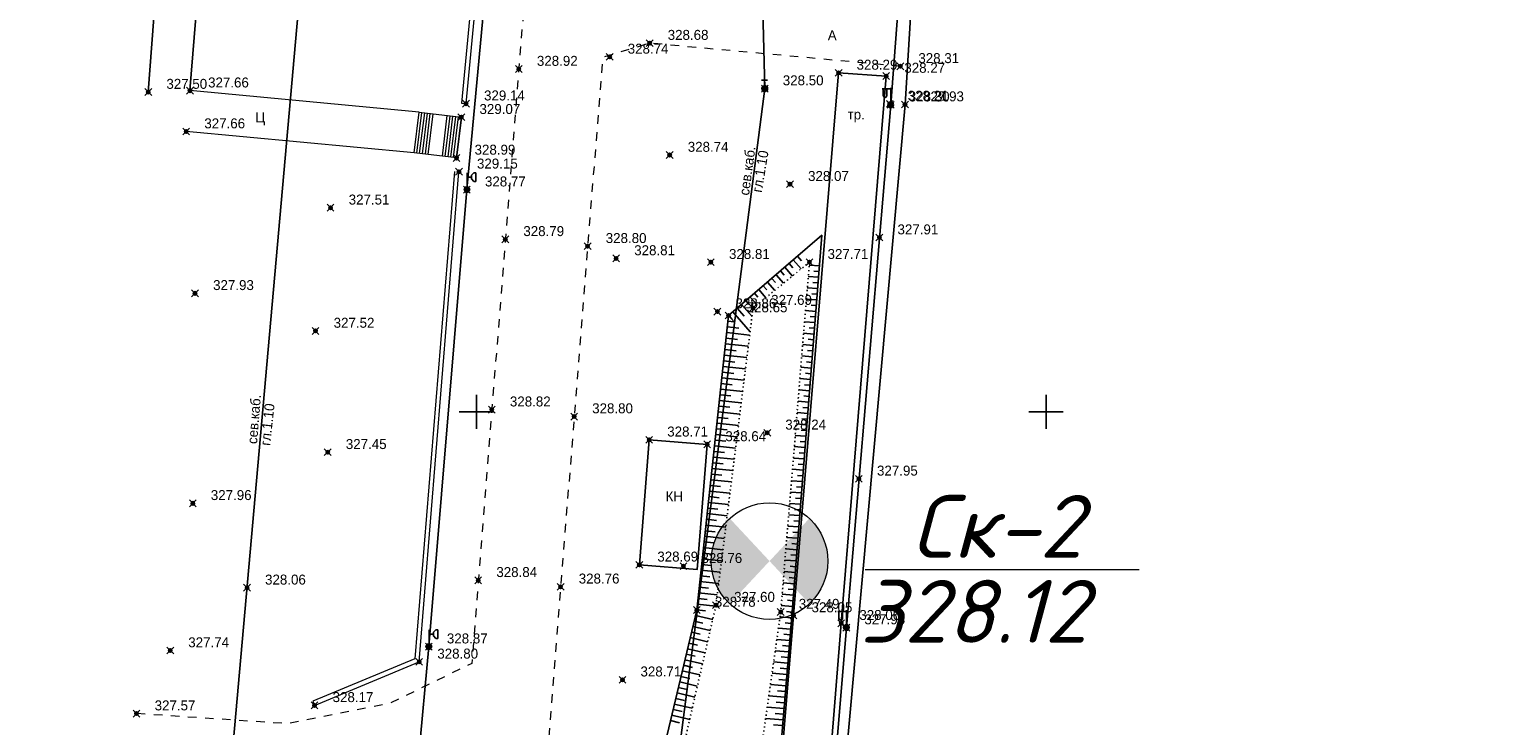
# Model space of a CAD drawing. Header units: metres. Extents: x 707528 to 709248, y 4308395 to 4311045.
# Tile 74 of 104: x 708239 to 708367, y 4310118 to 4310179. Entities that reach past the tile are written whole.
import ezdxf

# ---------------------------------------------------------------- set-up
doc = ezdxf.new("R2010")
doc.units = ezdxf.units.M
doc.header["$LTSCALE"] = 0.5
doc.header["$PDMODE"] = 35
doc.header["$PDSIZE"] = 0.3
for name, pattern in [('Auto_Street_NotBorder_Line_m1', [3, 1.5, -1.5]), ('ДОРОГИ_СТРОЯЩ', [9, 8, -1]), ('Контура низ откосов  Штриховая 0.1-0.5 - - - - - - -', [0.6, 0.1, -0.5])]:
    doc.linetypes.add(name, pattern=pattern)
for name, color, linetype in [('(001) Сетка', 92, 'Continuous'), ('(004) Точки рельефа', 7, 'Continuous'), ('(007) Здания', 7, 'Continuous'), ('(013) Газ', 30, 'ИК_Газопровод -------г--------'), ('(016) Кабель', 1, 'Continuous'), ('(019) Связь', 3, 'ИК_КАБ_СВЯЗИ'), ('(022) Возд. Линии', 7, 'Continuous'), ('(025) Дорога', 7, 'Continuous'), ('(030) Болота', 7, 'Continuous'), ('(035) Откосы', 7, 'Continuous')]:
    doc.layers.add(name, color=color, linetype=linetype)
doc.layers.add('AUTO#_ROADS_EXIST_L', color=7, linetype='Continuous', lineweight=15, true_color=0x000000)
doc.layers.add('TRASSA', color=5, linetype='Continuous', lineweight=60)
doc.styles.add('BM-431', font='txt')
doc.styles.add('D-431', font='txt')
doc.styles.add('P-131', font='txt')
doc.styles.add('S', font='txtwr', dxfattribs={"oblique": 15})
doc.styles.get("Standard").update_dxf_attribs({"font": 'txt.shx'})
doc.styles.add('ГОСТ', font='isocpeui.ttf')
doc.linetypes.add('GAZ_VOZDUSH', pattern='A,1,-2,["~",Standard,S=3,R=0,X=-1.5,Y=-1.5],-1,10', length=14)
doc.linetypes.add('ИК_Газопровод -------г--------', pattern='A,9,-0.6,["Г",Standard,S=1.2,R=0,X=0,Y=-0.6],-1.2', length=10.8)
doc.linetypes.add('ИК_КАБ_СВЯЗИ', pattern='A,4,["o",Standard,S=0.5,R=0,X=0,Y=-0.125],4,-2', length=10)
doc.linetypes.add('ИК_Э_КАБ_ВН', pattern='A,8,-2,["<<",Standard,S=1,R=0,X=0,Y=-0.5],8,[">>",Standard,S=1,R=0,X=-1,Y=-0.5],-2', length=20)
doc.linetypes.add('ИК_Э_КАБ_НН', pattern='A,8,-2,["<",Standard,S=1,R=0,X=0,Y=-0.5],8,[">",Standard,S=1,R=0,X=-0.5,Y=-0.5],-2', length=20)

# ---------------------------------------------------------------- blocks, each defined once
blk = doc.blocks.new('*X145')
at = {"color": 0}
for p, q in [((9.51, 5.12), (10.48, 5.12)), ((9.52, 5.16), (10.47, 5.16)), ((9.52, 5.15), (10.47, 5.15)), ((9.52, 5.14), (10.47, 5.14)), ((9.52, 5.13), (10.48, 5.13)), ((9.53, 5.18), (10.46, 5.18)), ((9.53, 5.17), (10.46, 5.17)), ((9.54, 5.2), (10.45, 5.2)), ((9.54, 5.19), (10.46, 5.19)), ((9.55, 5.22), (10.44, 5.22)), ((9.55, 5.21), (10.45, 5.21)), ((9.56, 5.24), (10.43, 5.24)), ((9.56, 5.23), (10.44, 5.23)), ((9.57, 5.26), (10.42, 5.26)), ((9.57, 5.25), (10.43, 5.25)), ((9.58, 5.27), (10.41, 5.27)), ((9.59, 5.29), (10.4, 5.29)), ((9.59, 5.28), (10.41, 5.28)), ((9.6, 5.3), (10.39, 5.3)), ((9.61, 5.31), (10.38, 5.31)), ((9.62, 5.32), (10.37, 5.32)), ((9.63, 5.33), (10.37, 5.33)), ((9.64, 5.34), (10.36, 5.34)), ((9.65, 5.35), (10.35, 5.35)), ((9.66, 5.36), (10.34, 5.36)), ((9.67, 5.37), (10.32, 5.37)), ((9.68, 5.38), (10.31, 5.38)), ((9.69, 5.39), (10.3, 5.39)), ((9.71, 5.4), (10.29, 5.4)), ((9.72, 5.41), (10.27, 5.41)), ((9.74, 5.42), (10.26, 5.42)), ((9.75, 5.43), (10.24, 5.43)), ((9.77, 5.44), (10.22, 5.44)), ((9.79, 5.45), (10.2, 5.45)), ((9.82, 5.46), (10.18, 5.46)), ((9.85, 5.47), (10.15, 5.47)), ((9.88, 5.48), (10.11, 5.48)), ((9.94, 5.49), (10.05, 5.49)), ((9.5, 5.08), (10.49, 5.08)), ((9.5, 5.07), (10.49, 5.07)), ((9.5, 5.06), (10.49, 5.06)), ((9.5, 5.05), (10.49, 5.05)), ((9.5, 5.04), (10.49, 5.04)), ((9.5, 5.03), (10.49, 5.03)), ((9.5, 5.02), (10.5, 5.02)), ((9.5, 5.01), (10.5, 5.01)), ((9.5, 5), (10.5, 5)), ((9.5, 4.99), (10.5, 4.99)), ((9.5, 4.98), (10.5, 4.98)), ((9.5, 4.97), (10.5, 4.97)), ((9.5, 4.96), (10.49, 4.96)), ((9.5, 4.95), (10.49, 4.95)), ((9.5, 4.94), (10.49, 4.94)), ((9.5, 4.93), (10.49, 4.93)), ((9.5, 4.92), (10.49, 4.92)), ((9.5, 4.91), (10.49, 4.91)), ((9.5, 4.9), (10.49, 4.9)), ((9.51, 5.11), (10.48, 5.11)), ((9.51, 5.1), (10.48, 5.1)), ((9.51, 5.09), (10.49, 5.09)), ((9.51, 4.89), (10.49, 4.89)), ((9.51, 4.88), (10.48, 4.88)), ((9.51, 4.87), (10.48, 4.87)), ((9.51, 4.86), (10.48, 4.86)), ((9.52, 4.85), (10.48, 4.85)), ((9.52, 4.84), (10.47, 4.84)), ((9.52, 4.83), (10.47, 4.83)), ((9.53, 4.82), (10.47, 4.82)), ((9.53, 4.81), (10.46, 4.81)), ((9.53, 4.8), (10.46, 4.8)), ((9.54, 4.79), (10.45, 4.79)), ((9.54, 4.78), (10.45, 4.78)), ((9.55, 4.77), (10.44, 4.77)), ((9.55, 4.76), (10.44, 4.76)), ((9.56, 4.75), (10.43, 4.75)), ((9.56, 4.74), (10.43, 4.74)), ((9.57, 4.73), (10.42, 4.73)), ((9.58, 4.72), (10.41, 4.72)), ((9.58, 4.71), (10.41, 4.71)), ((9.59, 4.7), (10.4, 4.7)), ((9.6, 4.69), (10.39, 4.69)), ((9.61, 4.68), (10.39, 4.68)), ((9.61, 4.67), (10.38, 4.67)), ((9.62, 4.66), (10.37, 4.66)), ((9.63, 4.65), (10.36, 4.65)), ((9.64, 4.64), (10.35, 4.64)), ((9.65, 4.63), (10.34, 4.63)), ((9.66, 4.62), (10.33, 4.62)), ((9.67, 4.61), (10.32, 4.61)), ((9.69, 4.6), (10.31, 4.6)), ((9.7, 4.59), (10.29, 4.59)), ((9.71, 4.58), (10.28, 4.58)), ((9.73, 4.57), (10.26, 4.57)), ((9.75, 4.56), (10.25, 4.56)), ((9.76, 4.55), (10.23, 4.55)), ((9.78, 4.54), (10.21, 4.54)), ((9.81, 4.53), (10.18, 4.53)), ((9.83, 4.52), (10.16, 4.52)), ((9.87, 4.51), (10.12, 4.51)), ((9.91, 4.5), (10.08, 4.5))]:
    blk.add_line(p, q, dxfattribs=at)
blk = doc.blocks.new('I01070')
at = {"color": 0}
blk.add_circle((0.05, 0.03), 0.5, dxfattribs=at)
blk.add_blockref('*X145', (-9.95, -4.96), dxfattribs=at)
blk = doc.blocks.new('I0195')
at = {"layer": '(016) Кабель', "color": 0, "linetype": 'ИК_Э_КАБ_ВН'}
for p, q in [((-0.275, 0.74), (0.225, 0.74)), ((-0.025, 0.24), (-0.025, 0.74))]:
    blk.add_line(p, q, dxfattribs=at)
at = {"layer": '(016) Кабель', "color": 0, "linetype": 'ИК_Э_КАБ_ВН', "xscale": 0.5, "yscale": 0.5, "zscale": 0.5}
blk.add_blockref('I01070', (-0.025, -0.01), dxfattribs=at)
blk = doc.blocks.new('U1111')
for p, q in [((0.1, 0.45), (0.1, 2.95)), ((1.28934, 2.95), (0.85, 2.51066)), ((1.6, 2.95), (1.28934, 2.95)), ((1.6, 2.95), (1.6, 1.45)), ((0, 0.05), (0.1, 0.05)), ((0, -0.05), (0, 0.05)), ((0.1, 2.2), (0.85, 2.2)), ((0.1, 0.05), (0.1, -0.05)), ((0.85, 2.51066), (0.85, 1.88934)), ((0.85, 1.88934), (1.28934, 1.45)), ((1.28934, 1.45), (1.6, 1.45)), ((0.1, -0.05), (0, -0.05))]:
    blk.add_line(p, q)
blk.add_lwpolyline([(0.55, 0), (0.3, 0.433013), (-0.2, 0.433013), (-0.45, 0), (-0.2, -0.433013), (0.3, -0.433013)], close=True)
at = {"color": 4, "style": 'S', "oblique": 15}
blk.add_attdef('Z', (1.142936, -1.391276), '', height=2, dxfattribs=at)
blk = doc.blocks.new('f')
at = {"layer": '(022) Возд. Линии'}
for points in [[(0, 0.25), (0, 1.5)], [(0, 1.4), (0.75, 1.4)]]:
    blk.add_lwpolyline(points, dxfattribs=at)
blk.add_lwpolyline([(0.4875, 0.65), (0.4875, 0.65, 0.41421356), (0.65, 0.8125), (0.65, 1.4), (0.325, 1.4), (0.325, 0.8125, 0.41421356)], format="xyb", close=True, dxfattribs=at)
blk.add_circle((0, 0), 0.25, dxfattribs=at)
blk = doc.blocks.new('Setka')
at = {"layer": '(001) Сетка'}
for p, q in [((0, 1.5), (0, -1.5)), ((-1.5, 0), (1.5, 0))]:
    blk.add_line(p, q, dxfattribs=at)
blk = doc.blocks.new('shzx')
at = {"layer": 'TRASSA', "lineweight": 40}
h = blk.add_hatch(color=6, dxfattribs=at)
h.dxf.hatch_style = 1
h.paths.add_polyline_path([(309713.189, 4326337.588, 0.208082), (309712.618, 4326336.277, 0.208082), (309713.189, 4326334.965), (309714.411, 4326336.277)])
h = blk.add_hatch(color=6, dxfattribs=at)
h.dxf.hatch_style = 1
h.paths.add_polyline_path([(309715.633, 4326337.588), (309714.411, 4326336.277), (309715.633, 4326334.965, 0.208082), (309716.204, 4326336.277, 0.208082)])
at = {"layer": '(030) Болота', "color": 6, "lineweight": 15}
blk.add_circle((309714.411, 4326336.277, 922.249), 1.793, dxfattribs=at)

msp = doc.modelspace()

# ---------------------------------------------------------------- linework, layer by layer
at = {"layer": '(007) Здания', "elevation": 328.35}
msp.add_lwpolyline([(708292.76, 4310131.8), (708293.63, 4310142.78), (708298.72, 4310142.38), (708297.85, 4310131.4)], close=True, dxfattribs=at)
at = {"layer": '(013) Газ', "linetype": 'GAZ_VOZDUSH', "elevation": 324.82, "flags": 128}
msp.add_lwpolyline([(708293.17, 4309888.33), (708293.43, 4309892.82), (708297.72, 4309952.74), (708299.67, 4309975.35), (708302.24, 4310005.24), (708309.53, 4310099.74), (708316.08, 4310172.22), (708316.82, 4310184.22), (708322.06, 4310238.18), (708325.31, 4310270.62), (708325.82, 4310282.59), (708330.36, 4310335.87), (708333.8, 4310369.81), (708336.8, 4310397.69), (708339.73, 4310444.65), (708351.36, 4310581.81), (708352.68, 4310593.82)], dxfattribs=at)
at = {"layer": '(016) Кабель', "linetype": 'ИК_Э_КАБ_НН', "flags": 128}
for points, elevation in [([(708148.16, 4308651.7), (708151.5, 4308692.41), (708155.95, 4308744.12), (708160.09, 4308792.08), (708165.82, 4308866.03), (708169.05, 4308905.96), (708172.4, 4308947.61), (708175.76, 4308988.14), (708178.98, 4309025.59), (708182.2, 4309063.2), (708185.81, 4309103.87), (708189.13, 4309144.32), (708192.28, 4309183.21), (708195.86, 4309224.8), (708198.74, 4309260.8), (708202.87, 4309309.74), (708206.45, 4309354.35), (708209.62, 4309392.71), (708214, 4309431.24), (708217.89, 4309470.55), (708222.29, 4309519.97), (708227.65, 4309584.99), (708230.7, 4309620.04), (708233.6, 4309650.66), (708236.61, 4309686.64), (708239.92, 4309725.26), (708242.96, 4309758.87), (708245.88, 4309791.49), (708249.04, 4309830.22), (708251.64, 4309862.09), (708254.55, 4309895.44), (708258.53, 4309939.87), (708262.1, 4309983.75), (708265.01, 4310017.02), (708267.69, 4310050.03), (708270.44, 4310083.37), (708274.29, 4310124.62), (708277.62, 4310164.75), (708280.24, 4310192.85), (708282.13, 4310214.07), (708285.19, 4310249.54), (708287.52, 4310279.26), (708289.72, 4310303.87), (708292.58, 4310337.27), (708295.61, 4310373.42), (708298.17, 4310403.78), (708301.1, 4310436.1), (708303.91, 4310468.22), (708306.25, 4310494.56), (708309.27, 4310529.23), (708312.33, 4310564.7), (708314.66, 4310594.42), (708316.85, 4310619.03), (708319.71, 4310652.44), (708322.75, 4310688.58), (708325.31, 4310718.94), (708328.24, 4310751.26), (708331.05, 4310783.38), (708331.61, 4310789.72)], 325.65), ([(708249.98, 4309448.25), (708250.82, 4309461.23), (708251.56, 4309472.59), (708252.37, 4309485.22), (708253.05, 4309496.01), (708253.79, 4309508.81), (708254.64, 4309521.64), (708255.64, 4309538.1), (708256.6, 4309553.52), (708257.47, 4309567.87), (708258.35, 4309582.75), (708259.41, 4309598.84), (708260.34, 4309614.66), (708261.4, 4309630.44), (708264.54, 4309650.76), (708266.18, 4309665.81), (708267.36, 4309680.25), (708268.37, 4309695.79), (708269.84, 4309708.97), (708271.83, 4309722.11), (708273.67, 4309736.3), (708275.51, 4309750.06), (708277.38, 4309764.17), (708281.75, 4309793.37), (708283.6, 4309807.83), (708285.41, 4309822.08), (708287.07, 4309840.64), (708288.45, 4309855.73), (708289.84, 4309870.63), (708291.18, 4309885.31), (708292.54, 4309900.56), (708294.03, 4309916.06), (708295.51, 4309930.43), (708296.08, 4309944.84), (708297.37, 4309960.08), (708298.66, 4309975.43), (708299.85, 4309990.43), (708301.08, 4310005.49), (708302.33, 4310020.38), (708303.54, 4310035.46), (708306.01, 4310065.8), (708308.44, 4310096.04), (708310.93, 4310126.29), (708314.82, 4310172.2), (708316.07, 4310188.57), (708317.42, 4310204.65), (708318.74, 4310219.74), (708320, 4310234.38), (708321.35, 4310251.4), (708322.65, 4310267.03), (708323.92, 4310281.67), (708325.2, 4310294.86), (708326.52, 4310309.66), (708327.98, 4310325.44), (708329.16, 4310339.64), (708330.36, 4310354.66), (708331.56, 4310369.68), (708332.68, 4310383.86), (708333.9, 4310399.49), (708335.11, 4310414.63), (708336.22, 4310429.52), (708337.47, 4310444.6), (708338.55, 4310458.92), (708339.66, 4310474.15), (708340.94, 4310489.46), (708342.08, 4310504.5), (708343.18, 4310519.21), (708344.31, 4310533.97), (708345.45, 4310549.01), (708346.64, 4310563.7), (708347.81, 4310578.67), (708349.63, 4310594.21), (708351.15, 4310608.62), (708352.72, 4310623.44), (708355.71, 4310653.82), (708356.97, 4310668.51), (708358.29, 4310683.34), (708359.52, 4310698.1), (708360.79, 4310713.24), (708362.12, 4310728.19), (708363.03, 4310739.63), (708364.29, 4310753.04), (708365.8, 4310768.68), (708367.15, 4310784.56)], 326.6)]:
    msp.add_lwpolyline(points, dxfattribs=dict(at, elevation=elevation))
at = {"layer": '(019) Связь', "flags": 128}
for points, elevation in [([(708317.15, 4310791), (708301.02, 4310609.69), (708256.74, 4310111.97), (708241.57, 4309932.29), (708189.21, 4309312.33), (708166.33, 4308981.07), (708160.32, 4308915.54), (708146.62, 4308758.23), (708137.03, 4308632.5), (708137.03, 4308632.5), (708137.03, 4308632.5), (708136.9, 4308567.22), (708136.89, 4308563.9)], 324.52), ([(708153.01, 4308571.82), (708156.99, 4308609.51), (708156.99, 4308609.51), (708174.15, 4308666.96), (708174.32, 4308670.73), (708195.36, 4308919.93), (708204.07, 4309029.86), (708218.91, 4309205.25), (708226.16, 4309224.91), (708236.6, 4309425.45), (708237.56, 4309445.94), (708241.53, 4309518.71), (708251.54, 4309611.08), (708253.16, 4309631.29), (708257.43, 4309700.42), (708258.88, 4309712.26), (708269.33, 4309836.62), (708270.39, 4309849.38), (708278.27, 4309932.28), (708280.62, 4309944.7), (708295.32, 4310108.26), (708303.77, 4310173.62), (708303.35, 4310191.01), (708305.19, 4310238.89), (708306.7, 4310249.89), (708308.61, 4310273.09), (708309.89, 4310281.81), (708320.55, 4310401.57), (708321.59, 4310412.94), (708336.89, 4310582.46), (708345.29, 4310694.49), (708346.98, 4310695.56), (708355.08, 4310696.93), (708358.13, 4310696.44)], 325.43)]:
    msp.add_lwpolyline(points, dxfattribs=dict(at, elevation=elevation))
at = {"layer": '(025) Дорога', "flags": 128}
for points, elevation in [([(708253.32, 4310173.44), (708258.25, 4310233.96), (708264.13, 4310304.06), (708268.68, 4310357.49), (708272.95, 4310408), (708275.64, 4310448.81), (708271.65, 4310449.07), (708268.96, 4310408.3), (708264.7, 4310357.83), (708260.15, 4310304.4), (708254.27, 4310234.3), (708249.66, 4310173.32)], 325.65), ([(708291.24, 4309942.55), (708295.45, 4309942.57), (708300.55, 4310004.93), (708303.15, 4310036.54), (708305.71, 4310067.84), (708308.05, 4310096.39), (708310.48, 4310126.67), (708314.43, 4310174.72), (708310.25, 4310175), (708306.29, 4310127.36), (708303.82, 4310097.58), (708301.47, 4310068.28), (708298.91, 4310036.7), (708296.36, 4310005.5), (708293.83, 4309974.81), (708291.24, 4309942.55)], 326.88)]:
    msp.add_lwpolyline(points, dxfattribs=dict(at, elevation=elevation))
at = {"layer": '(030) Болота', "color": 6, "lineweight": 15}
msp.add_lwpolyline([(708312.57, 4310131.39), (708336.64, 4310131.39)], dxfattribs=at)
at = {"layer": '(035) Откосы'}
for p, q in [((708306.27, 4310158.59, 326.98), (708306.96, 4310157.79, 326.98)), ((708306.65, 4310158.92, 326.98), (708307, 4310158.51, 326.98)), ((708304.76, 4310157.28, 326.98), (708305.41, 4310156.53, 326.98)), ((708305.14, 4310157.61, 326.98), (708305.47, 4310157.23, 326.98)), ((708305.52, 4310157.94, 326.98), (708306.19, 4310157.16, 326.98)), ((708305.9, 4310158.26, 326.98), (708306.24, 4310157.87, 326.98)), ((708308.56, 4310158.05, 326.98), (708307.67, 4310158.12, 326.98)), ((708308.52, 4310157.55, 326.98), (708308.07, 4310157.59, 326.98)), ((708303.25, 4310155.98, 326.98), (708303.86, 4310155.26, 326.98)), ((708303.62, 4310156.3, 326.98), (708303.94, 4310155.94, 326.98)), ((708304, 4310156.63, 326.98), (708304.64, 4310155.89, 326.98)), ((708304.38, 4310156.96, 326.98), (708304.7, 4310156.58, 326.98)), ((708308.4, 4310156.06, 326.98), (708307.5, 4310156.13, 326.98)), ((708308.48, 4310157.05, 326.98), (708307.59, 4310157.12, 326.98)), ((708308.44, 4310156.56, 326.98), (708307.99, 4310156.59, 326.98)), ((708301.73, 4310154.67, 326.98), (708302.65, 4310153.61, 326.98)), ((708302.11, 4310155, 326.98), (708302.4, 4310154.66, 326.98)), ((708302.49, 4310155.32, 326.98), (708303.09, 4310154.63, 326.98)), ((708302.87, 4310155.65, 326.98), (708303.17, 4310155.3, 326.98)), ((708308.32, 4310155.06, 326.98), (708307.42, 4310155.13, 326.98)), ((708308.28, 4310154.56, 326.98), (708307.83, 4310154.6, 326.98)), ((708308.36, 4310155.56, 326.98), (708307.91, 4310155.59, 326.98)), ((708300.6, 4310153.69, 326.98), (708301.08, 4310153.14, 326.98)), ((708300.98, 4310154.02, 326.98), (708302.48, 4310152.27, 326.98)), ((708301.35, 4310154.34, 326.98), (708301.96, 4310153.64, 326.98)), ((708308.24, 4310154.06, 326.98), (708307.34, 4310154.14, 326.98)), ((708308.2, 4310153.57, 326.98), (708307.75, 4310153.6, 326.98)), ((708300.44, 4310152.2, 326.98), (708302.44, 4310151.98, 326.98)), ((708300.49, 4310152.7, 326.98), (708301.5, 4310152.59, 326.98)), ((708300.54, 4310153.19, 326.98), (708301.08, 4310153.14, 326.98)), ((708308.09, 4310152.07, 326.98), (708307.18, 4310152.14, 326.98)), ((708308.17, 4310153.07, 326.98), (708307.26, 4310153.14, 326.98)), ((708308.13, 4310152.57, 326.98), (708307.67, 4310152.6, 326.98)), ((708300.33, 4310151.21, 326.98), (708302.32, 4310150.99, 326.98)), ((708300.38, 4310151.7, 326.98), (708301.38, 4310151.59, 326.98)), ((708308.01, 4310151.07, 326.98), (708307.1, 4310151.15, 326.98)), ((708308.05, 4310151.57, 326.98), (708307.59, 4310151.61, 326.98)), ((708300.17, 4310149.71, 326.98), (708301.15, 4310149.61, 326.98)), ((708300.22, 4310150.21, 326.98), (708302.2, 4310150, 326.98)), ((708300.27, 4310150.71, 326.98), (708301.27, 4310150.6, 326.98)), ((708307.93, 4310150.08, 326.98), (708307.01, 4310150.15, 326.98)), ((708307.89, 4310149.58, 326.98), (708307.43, 4310149.62, 326.98)), ((708307.97, 4310150.58, 326.98), (708307.51, 4310150.61, 326.98)), ((708300.01, 4310148.22, 326.98), (708301.95, 4310148.01, 326.98)), ((708300.06, 4310148.72, 326.98), (708301.04, 4310148.61, 326.98)), ((708300.11, 4310149.22, 326.98), (708302.07, 4310149.01, 326.98)), ((708307.85, 4310149.08, 326.98), (708306.93, 4310149.15, 326.98)), ((708307.81, 4310148.58, 326.98), (708307.35, 4310148.62, 326.98)), ((708299.9, 4310147.23, 326.98), (708301.83, 4310147.02, 326.98)), ((708299.95, 4310147.73, 326.98), (708300.92, 4310147.62, 326.98)), ((708307.69, 4310147.09, 326.98), (708306.77, 4310147.16, 326.98)), ((708307.77, 4310148.08, 326.98), (708306.85, 4310148.16, 326.98)), ((708307.73, 4310147.59, 326.98), (708307.27, 4310147.62, 326.98)), ((708299.74, 4310145.74, 326.98), (708300.69, 4310145.64, 326.98)), ((708299.79, 4310146.24, 326.98), (708301.7, 4310146.03, 326.98)), ((708299.84, 4310146.73, 326.98), (708300.8, 4310146.63, 326.98)), ((708307.62, 4310146.09, 326.98), (708306.69, 4310146.16, 326.98)), ((708307.58, 4310145.59, 326.98), (708307.11, 4310145.63, 326.98)), ((708307.65, 4310146.59, 326.98), (708307.19, 4310146.63, 326.98)), ((708299.63, 4310144.74, 326.98), (708300.57, 4310144.64, 326.98)), ((708299.68, 4310145.24, 326.98), (708301.58, 4310145.04, 326.98)), ((708307.54, 4310145.09, 326.98), (708306.6, 4310145.17, 326.98)), ((708307.5, 4310144.6, 326.98), (708307.03, 4310144.63, 326.98)), ((708299.47, 4310143.25, 326.98), (708301.33, 4310143.05, 326.98)), ((708299.52, 4310143.75, 326.98), (708300.46, 4310143.65, 326.98)), ((708299.58, 4310144.25, 326.98), (708301.46, 4310144.04, 326.98)), ((708307.38, 4310143.1, 326.98), (708306.44, 4310143.17, 326.98)), ((708307.46, 4310144.1, 326.98), (708306.52, 4310144.17, 326.98)), ((708307.42, 4310143.6, 326.98), (708306.95, 4310143.64, 326.98)), ((708299.36, 4310142.26, 326.98), (708301.21, 4310142.06, 326.98)), ((708299.41, 4310142.76, 326.98), (708300.34, 4310142.66, 326.98)), ((708307.3, 4310142.1, 326.98), (708306.36, 4310142.18, 326.98)), ((708307.34, 4310142.6, 326.98), (708306.87, 4310142.64, 326.98)), ((708299.2, 4310140.77, 326.98), (708300.11, 4310140.67, 326.98)), ((708299.25, 4310141.27, 326.98), (708301.09, 4310141.07, 326.98)), ((708299.31, 4310141.76, 326.98), (708300.23, 4310141.66, 326.98)), ((708307.22, 4310141.11, 326.98), (708306.28, 4310141.18, 326.98)), ((708307.18, 4310140.61, 326.98), (708306.71, 4310140.65, 326.98)), ((708307.26, 4310141.61, 326.98), (708306.79, 4310141.64, 326.98)), ((708299.04, 4310139.28, 326.98), (708300.84, 4310139.08, 326.98)), ((708299.09, 4310139.77, 326.98), (708300, 4310139.68, 326.98)), ((708299.14, 4310140.27, 326.98), (708300.96, 4310140.08, 326.98)), ((708307.14, 4310140.11, 326.98), (708306.2, 4310140.19, 326.98)), ((708307.1, 4310139.61, 326.98), (708306.63, 4310139.65, 326.98)), ((708298.93, 4310138.28, 326.98), (708300.71, 4310138.09, 326.98)), ((708298.98, 4310138.78, 326.98), (708299.88, 4310138.68, 326.98)), ((708306.99, 4310138.12, 326.98), (708306.03, 4310138.19, 326.98)), ((708307.07, 4310139.11, 326.98), (708306.11, 4310139.19, 326.98)), ((708307.03, 4310138.62, 326.98), (708306.55, 4310138.65, 326.98)), ((708298.77, 4310136.79, 326.98), (708299.65, 4310136.7, 326.98)), ((708298.82, 4310137.29, 326.98), (708300.59, 4310137.1, 326.98)), ((708298.88, 4310137.79, 326.98), (708299.76, 4310137.69, 326.98)), ((708306.91, 4310137.12, 326.98), (708305.95, 4310137.2, 326.98)), ((708306.95, 4310137.62, 326.98), (708306.47, 4310137.66, 326.98)), ((708298.66, 4310135.8, 326.98), (708299.53, 4310135.7, 326.98)), ((708298.71, 4310136.3, 326.98), (708300.47, 4310136.11, 326.98)), ((708306.83, 4310136.12, 326.98), (708305.87, 4310136.2, 326.98)), ((708306.79, 4310135.63, 326.98), (708306.31, 4310135.66, 326.98)), ((708306.87, 4310136.62, 326.98), (708306.39, 4310136.66, 326.98)), ((708298.5, 4310134.31, 326.98), (708300.22, 4310134.12, 326.98)), ((708298.55, 4310134.8, 326.98), (708299.42, 4310134.71, 326.98)), ((708298.61, 4310135.3, 326.98), (708300.34, 4310135.11, 326.98)), ((708306.67, 4310134.13, 326.98), (708305.71, 4310134.21, 326.98)), ((708306.75, 4310135.13, 326.98), (708305.79, 4310135.2, 326.98)), ((708306.71, 4310134.63, 326.98), (708306.23, 4310134.67, 326.98)), ((708298.39, 4310133.31, 326.98), (708300.1, 4310133.13, 326.98)), ((708298.45, 4310133.81, 326.98), (708299.3, 4310133.72, 326.98)), ((708306.59, 4310133.13, 326.98), (708305.62, 4310133.21, 326.98)), ((708306.63, 4310133.63, 326.98), (708306.15, 4310133.67, 326.98)), ((708298.23, 4310131.82, 326.98), (708299.07, 4310131.73, 326.98)), ((708298.28, 4310132.32, 326.98), (708299.97, 4310132.14, 326.98)), ((708298.34, 4310132.82, 326.98), (708299.19, 4310132.73, 326.98)), ((708306.52, 4310132.14, 326.98), (708305.54, 4310132.21, 326.98)), ((708306.48, 4310131.64, 326.98), (708305.99, 4310131.68, 326.98)), ((708306.55, 4310132.64, 326.98), (708306.07, 4310132.67, 326.98)), ((708298.07, 4310130.33, 326.98), (708299.73, 4310130.15, 326.98)), ((708298.12, 4310130.83, 326.98), (708298.96, 4310130.74, 326.98)), ((708298.18, 4310131.33, 326.98), (708299.85, 4310131.15, 326.98)), ((708306.44, 4310131.14, 326.98), (708305.46, 4310131.22, 326.98)), ((708306.4, 4310130.64, 326.98), (708305.91, 4310130.68, 326.98)), ((708297.96, 4310129.34, 326.98), (708299.6, 4310129.16, 326.98)), ((708298.02, 4310129.84, 326.98), (708298.84, 4310129.75, 326.98)), ((708306.28, 4310129.15, 326.98), (708305.3, 4310129.22, 326.98)), ((708306.36, 4310130.14, 326.98), (708305.38, 4310130.22, 326.98)), ((708306.32, 4310129.65, 326.98), (708305.83, 4310129.68, 326.98)), ((708297.8, 4310127.85, 326.98), (708298.58, 4310127.76, 326.98)), ((708297.85, 4310128.34, 326.98), (708299.47, 4310128.17, 326.98)), ((708297.91, 4310128.84, 326.98), (708298.72, 4310128.75, 326.98)), ((708306.2, 4310128.15, 326.98), (708305.21, 4310128.23, 326.98)), ((708306.24, 4310128.65, 326.98), (708305.75, 4310128.69, 326.98)), ((708297.57, 4310126.87, 326.98), (708298.33, 4310126.69, 326.98)), ((708297.69, 4310127.36, 326.98), (708299.2, 4310127, 326.98)), ((708306.12, 4310127.15, 326.98), (708305.11, 4310127.23, 326.98)), ((708306.08, 4310126.66, 326.98), (708305.56, 4310126.7, 326.98)), ((708306.16, 4310127.65, 326.98), (708305.67, 4310127.69, 326.98)), ((708297.22, 4310125.42, 326.98), (708298.75, 4310125.05, 326.98)), ((708297.34, 4310125.9, 326.98), (708298.1, 4310125.72, 326.98)), ((708297.45, 4310126.39, 326.98), (708298.98, 4310126.03, 326.98)), ((708305.96, 4310125.16, 326.98), (708304.83, 4310125.26, 326.98)), ((708306.04, 4310126.16, 326.98), (708304.97, 4310126.25, 326.98)), ((708306, 4310125.66, 326.98), (708305.45, 4310125.71, 326.98)), ((708296.88, 4310123.96, 326.98), (708297.65, 4310123.77, 326.98)), ((708296.99, 4310124.44, 326.98), (708298.53, 4310124.08, 326.98)), ((708297.11, 4310124.93, 326.98), (708297.87, 4310124.75, 326.98)), ((708305.87, 4310124.17, 326.98), (708304.69, 4310124.26, 326.98)), ((708305.91, 4310124.66, 326.98), (708305.34, 4310124.71, 326.98)), ((708296.64, 4310122.98, 326.98), (708297.42, 4310122.8, 326.98)), ((708296.76, 4310123.47, 326.98), (708298.3, 4310123.1, 326.98)), ((708305.79, 4310123.17, 326.98), (708304.55, 4310123.27, 326.98)), ((708305.75, 4310122.67, 326.98), (708305.11, 4310122.72, 326.98)), ((708305.83, 4310123.67, 326.98), (708305.22, 4310123.72, 326.98)), ((708296.3, 4310121.53, 326.98), (708297.85, 4310121.15, 326.98)), ((708296.41, 4310122.01, 326.98), (708297.19, 4310121.83, 326.98)), ((708296.53, 4310122.5, 326.98), (708298.08, 4310122.13, 326.98)), ((708305.71, 4310122.17, 326.98), (708304.41, 4310122.28, 326.98)), ((708305.66, 4310121.67, 326.98), (708305, 4310121.73, 326.98)), ((708295.95, 4310120.07, 326.98), (708296.73, 4310119.88, 326.98)), ((708296.07, 4310120.55, 326.98), (708297.63, 4310120.18, 326.98)), ((708296.18, 4310121.04, 326.98), (708296.96, 4310120.85, 326.98)), ((708305.54, 4310120.18, 326.98), (708304.13, 4310120.3, 326.98)), ((708305.62, 4310121.18, 326.98), (708304.27, 4310121.29, 326.98)), ((708305.58, 4310120.68, 326.98), (708304.89, 4310120.74, 326.98)), ((708295.72, 4310119.09, 326.98), (708296.51, 4310118.91, 326.98)), ((708295.83, 4310119.58, 326.98), (708297.4, 4310119.21, 326.98)), ((708305.46, 4310119.18, 326.98), (708303.99, 4310119.31, 326.98)), ((708305.5, 4310119.68, 326.98), (708304.78, 4310119.74, 326.98)), ((708295.49, 4310118.12, 326.98), (708296.28, 4310117.93, 326.98)), ((708295.6, 4310118.61, 326.98), (708297.18, 4310118.23, 326.98)), ((708305.37, 4310118.19, 326.98), (708303.85, 4310118.32, 326.98)), ((708305.33, 4310117.69, 326.98), (708304.55, 4310117.75, 326.98)), ((708305.41, 4310118.69, 326.98), (708304.67, 4310118.75, 326.98))]:
    msp.add_line(p, q, dxfattribs=at)
at = {"layer": '(035) Откосы', "elevation": 326.98, "flags": 128}
msp.add_lwpolyline([(708300.6, 4310153.69), (708308.77, 4310160.74), (708306.11, 4310126.93), (708303.59, 4310096.96), (708301.21, 4310067.93), (708298.67, 4310036.33), (708296.24, 4310007.3), (708293.41, 4309974.47), (708291.42, 4309950.27), (708291.03, 4309946.58), (708287.78, 4309945.27), (708282.61, 4309945.27), (708278.38, 4309945.38), (708276.4, 4309947.8), (708273.76, 4309950.2), (708277.82, 4309996.72), (708284.91, 4310069.51), (708287.93, 4310101.67), (708293.32, 4310109.01), (708297.8, 4310127.83)], close=True, dxfattribs=at)
at = {"layer": '(035) Откосы', "linetype": 'Контура низ откосов  Штриховая 0.1-0.5 - - - - - - -', "elevation": 326.33}
msp.add_lwpolyline([(708278.06, 4309947.31), (708276.51, 4309948.3), (708275.02, 4309951.25), (708280.04, 4309996.61), (708287.53, 4310070.08), (708289.92, 4310100.74), (708295.06, 4310109.02), (708299.49, 4310128.26), (708302.74, 4310154.35), (708307.69, 4310158.38), (708305.17, 4310127.66), (708300.92, 4310097.65), (708299.98, 4310068.25), (708297.39, 4310036.88), (708295.02, 4310008.22), (708291.82, 4309975.58), (708289.75, 4309949.39), (708287.95, 4309948.22), (708283.72, 4309947.44), (708280.16, 4309946.92), (708278.06, 4309947.31)], dxfattribs=at)
at = {"color": 0, "linetype": 'ByBlock', "lineweight": -2, "transparency": 16777216}
for p in [(708293.67, 4310177.61, 328.68), (708290.16, 4310176.41, 328.75), (708282.18, 4310175.34, 328.92), (708310.25, 4310175, 328.29), (708315.67, 4310175.58, 328.31), (708303.77, 4310173.62, 328.5), (708314.43, 4310174.72, 328.27), (708249.66, 4310173.32, 327.5), (708253.32, 4310173.44, 327.66), (708277.55, 4310172.3, 329.14), (708314.74, 4310172.28, 328.21), (708314.82, 4310172.2, 328.31), (708316.08, 4310172.22, 327.93), (708277.14, 4310171.11, 329.07), (708252.99, 4310169.85, 327.66), (708276.71, 4310167.53, 328.99), (708295.42, 4310167.79, 328.74), (708276.93, 4310166.32, 329.15), (708277.62, 4310164.75, 328.77), (708305.98, 4310165.23, 328.07), (708265.66, 4310163.16, 327.51), (708281, 4310160.38, 328.79), (708288.22, 4310159.78, 328.8), (708313.83, 4310160.54, 327.91), (708290.72, 4310158.71, 328.81), (708299.04, 4310158.38, 328.81), (708307.69, 4310158.38, 327.71), (708253.76, 4310155.64, 327.93), (708302.74, 4310154.35, 327.69), (708299.61, 4310154.04, 328.86), (708300.6, 4310153.69, 328.65), (708264.34, 4310152.34, 327.52), (708279.81, 4310145.43, 328.82), (708287.04, 4310144.82, 328.8), (708293.63, 4310142.78, 328.71), (708303.99, 4310143.4, 328.24), (708265.41, 4310141.69, 327.45), (708298.72, 4310142.38, 328.64), (708312.03, 4310139.36, 327.95), (708253.57, 4310137.2, 327.96), (708292.76, 4310131.8, 328.69), (708296.63, 4310131.68, 328.76), (708278.62, 4310130.44, 328.84), (708258.33, 4310129.79, 328.06), (708285.85, 4310129.87, 328.76), (708297.8, 4310127.83, 328.79), (708299.49, 4310128.26, 327.6), (708305.17, 4310127.66, 327.49), (708306.29, 4310127.36, 328.05), (708310.48, 4310126.67, 328.06), (708310.93, 4310126.29, 327.98), (708251.59, 4310124.28, 327.74), (708274.29, 4310124.62, 328.87), (708273.44, 4310123.29, 328.81), (708291.28, 4310121.71, 328.71), (708248.63, 4310118.74, 327.57), (708264.25, 4310119.46, 328.17)]:
    msp.add_point(p, dxfattribs=at)
at = {"layer": 'AUTO#_ROADS_EXIST_L', "linetype": 'Auto_Street_NotBorder_Line_m1', "lineweight": 15, "elevation": -0.3, "flags": 128}
for points in [[(708272.38, 4310452.43), (708287.27, 4310452.43), (708295.17, 4310451.31), (708301.08, 4310448.1), (708304.91, 4310444.52), (708292.79, 4310303.74), (708292.79, 4310303.74), (708291.14, 4310283.51), (708282.88, 4310184.09), (708278.05, 4310123.14), (708270.81, 4310119.62), (708261.89, 4310117.85), (708248.63, 4310118.74)], [(708315.67, 4310175.58), (708293.67, 4310177.61), (708289.54, 4310176.35), (708280.92, 4310067.7), (708274, 4309995.71), (708270.52, 4309953.1), (708269.88, 4309945.53), (708272.55, 4309942.07), (708276.73, 4309940.48), (708300.56, 4309940.48)]]:
    msp.add_lwpolyline(points, dxfattribs=at)
at = {"layer": 'AUTO#_ROADS_EXIST_L', "lineweight": 15, "flags": 128}
for points, elevation in [([(708281.14, 4310214.21), (708277.15, 4310172.33), (708277.55, 4310172.3), (708281.54, 4310214.17)], 328.5), ([(708273.44, 4310171.56), (708253.32, 4310173.44)], 328.7), ([(708273.24, 4310167.95), (708273.67, 4310171.53)], 328.7), ([(708273.48, 4310167.92), (708273.92, 4310171.5)], 328.7), ([(708273.73, 4310167.89), (708274.17, 4310171.47)], 328.7), ([(708273.98, 4310167.86), (708274.41, 4310171.44)], 328.7), ([(708274.23, 4310167.83), (708274.66, 4310171.41)], 328.7), ([(708275.47, 4310167.68), (708275.9, 4310171.26)], 328.7), ([(708275.72, 4310167.65), (708276.15, 4310171.23)], 328.7), ([(708275.97, 4310167.62), (708276.4, 4310171.2)], 328.7), ([(708276.21, 4310167.59), (708276.65, 4310171.17)], 328.7), ([(708276.46, 4310167.56), (708276.9, 4310171.14)], 328.7), ([(708276.71, 4310167.53), (708277.14, 4310171.11)], 328.7), ([(708273, 4310167.98), (708252.99, 4310169.85)], 328.7)]:
    msp.add_lwpolyline(points, dxfattribs=dict(at, elevation=elevation))
at = {"layer": 'AUTO#_ROADS_EXIST_L', "lineweight": 15, "elevation": 328.7, "flags": 128}
msp.add_lwpolyline([(708273.44, 4310171.56), (708277.14, 4310171.11), (708276.71, 4310167.53), (708273, 4310167.98)], close=True, dxfattribs=at)
at = {"layer": 'AUTO#_ROADS_EXIST_L', "elevation": 328.85, "flags": 128}
msp.add_lwpolyline([(708276.53, 4310166.35), (708273.06, 4310123.56), (708264.1, 4310119.83), (708264.25, 4310119.46), (708273.44, 4310123.29), (708276.93, 4310166.32)], dxfattribs=at)

# ---------------------------------------------------------------- block references
at = {"layer": '(001) Сетка'}
for p in [(708278.46, 4310145.23), (708328.46, 4310145.23)]:
    msp.add_blockref('Setka', p, dxfattribs=at)
at = {"layer": '(019) Связь', "color": 0}
msp.add_blockref('I0195', (708303.77, 4310173.61, 327.24), dxfattribs=at)
at = {"layer": '(022) Возд. Линии', "xscale": -1}
for p in [(708314.82, 4310172.2, 326.6), (708310.93, 4310126.29, 326.6)]:
    msp.add_blockref('f', p, dxfattribs=at)
at = {"layer": '(022) Возд. Линии', "xscale": 0.5, "yscale": 0.5, "zscale": 0.5}
for p in [(708277.6, 4310164.75, 325.65), (708274.26, 4310124.62, 325.65)]:
    msp.add_blockref('U1111', p, dxfattribs=at)
at = {"color": 5, "xscale": 2.856100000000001, "yscale": 2.856100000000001, "zscale": 2.856100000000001}
msp.add_blockref('shzx', (-176271.14, -8046316.91, -2634.03), dxfattribs=at)

# ---------------------------------------------------------------- texts
at = {"layer": '(004) Точки рельефа', "style": 'D-431'}
for s, p in [('328.68', (708295.25, 4310177.9, 328.68)), ('328.92', (708283.77, 4310175.62, 328.92)), ('328.74', (708291.74, 4310176.69, 328.75)), ('328.31', (708317.25, 4310175.86, 328.31)), ('328.29', (708311.83, 4310175.28, 328.29)), ('328.27', (708316.02, 4310175.01, 328.27)), ('327.50', (708251.25, 4310173.6, 327.5)), ('327.66', (708254.91, 4310173.72, 327.66)), ('328.50', (708305.35, 4310173.91, 328.5)), ('329.14', (708279.13, 4310172.58, 329.14)), ('328.21', (708316.32, 4310172.56, 328.21)), ('328.30', (708316.41, 4310172.49, 328.31)), ('327.93', (708317.67, 4310172.5, 327.93)), ('329.07', (708278.73, 4310171.39, 329.07)), ('327.66', (708254.58, 4310170.13, 327.66)), ('328.99', (708278.3, 4310167.82, 328.99)), ('328.74', (708297.01, 4310168.07, 328.74)), ('329.15', (708278.51, 4310166.6, 329.15)), ('328.07', (708307.57, 4310165.51, 328.07)), ('328.77', (708279.21, 4310165.03, 328.77)), ('327.51', (708267.25, 4310163.44, 327.51)), ('328.79', (708282.58, 4310160.67, 328.79)), ('327.91', (708315.42, 4310160.82, 327.91)), ('328.80', (708289.81, 4310160.06, 328.8)), ('328.81', (708292.31, 4310158.99, 328.81)), ('328.81', (708300.63, 4310158.66, 328.81)), ('327.71', (708309.28, 4310158.66, 327.71)), ('327.93', (708255.35, 4310155.93, 327.93)), ('328.86', (708301.2, 4310154.33, 328.86)), ('328.65', (708302.18, 4310153.98, 328.65)), ('327.69', (708304.33, 4310154.63, 327.69)), ('327.52', (708265.93, 4310152.62, 327.52)), ('328.82', (708281.4, 4310145.71, 328.82)), ('328.80', (708288.62, 4310145.11, 328.8)), ('328.24', (708305.57, 4310143.68, 328.24)), ('328.71', (708295.21, 4310143.07, 328.71)), ('328.64', (708300.31, 4310142.66, 328.64)), ('327.45', (708267, 4310141.97, 327.45)), ('327.95', (708313.62, 4310139.64, 327.95)), ('327.96', (708255.15, 4310137.49, 327.96)), ('328.69', (708294.34, 4310132.09, 328.69)), ('328.76', (708298.21, 4310131.96, 328.76)), ('328.84', (708280.21, 4310130.73, 328.84)), ('328.06', (708259.91, 4310130.07, 328.06)), ('328.76', (708287.44, 4310130.16, 328.76)), ('328.78', (708299.39, 4310128.12, 328.79)), ('327.60', (708301.08, 4310128.55, 327.6)), ('327.49', (708306.75, 4310127.94, 327.49)), ('328.05', (708307.88, 4310127.64, 328.05)), ('328.06', (708312.07, 4310126.96, 328.06)), ('327.98', (708312.51, 4310126.58, 327.98)), ('327.74', (708253.17, 4310124.56, 327.74)), ('328.87', (708275.87, 4310124.9, 328.87)), ('328.80', (708275.03, 4310123.57, 328.81)), ('328.71', (708292.86, 4310122, 328.71)), ('328.17', (708265.84, 4310119.75, 328.17)), ('327.57', (708250.22, 4310119.02, 327.57))]:
    msp.add_text(s, height=0.875, dxfattribs=at).set_placement(p)
at = {"layer": '(007) Здания', "style": 'P-131'}
msp.add_text('КН', height=0.88, dxfattribs=at).set_placement((708295.06, 4310137.38, -0.3))
at = {"layer": '(019) Связь', "color": 0, "linetype": 'Continuous', "style": 'D-431'}
for s, rotation, p in [('сев.каб.', 82.2492, (708302.38, 4310164.2, -0.3)), ('гл.1.10', 80.5367, (708303.5, 4310164.45, -0.3)), ('сев.каб.', 85.462, (708259.21, 4310142.39, -0.3)), ('гл.1.10', 83.7495, (708260.35, 4310142.23, -0.3))]:
    msp.add_text(s, height=0.875, rotation=rotation, dxfattribs=at).set_placement(p)
at = {"layer": '(025) Дорога', "linetype": 'ДОРОГИ_СТРОЯЩ', "style": 'BM-431'}
for s, p in [('A', (708309.3, 4310177.86, -0.3)), ('Ц', (708259.06, 4310170.66, -0.3)), ('тр.', (708311.04, 4310170.91, -0.3))]:
    msp.add_text(s, height=0.875, dxfattribs=at).set_placement(p)
at = {"layer": '(030) Болота', "color": 6, "style": 'ГОСТ'}
for s, p in [('Ск-2', (708316.63, 4310132.42)), ('328.12', (708312.12, 4310124.96, 1276.89))]:
    msp.add_text(s, height=5.515, dxfattribs=at).set_placement(p)

doc.saveas('drawing.dxf')
